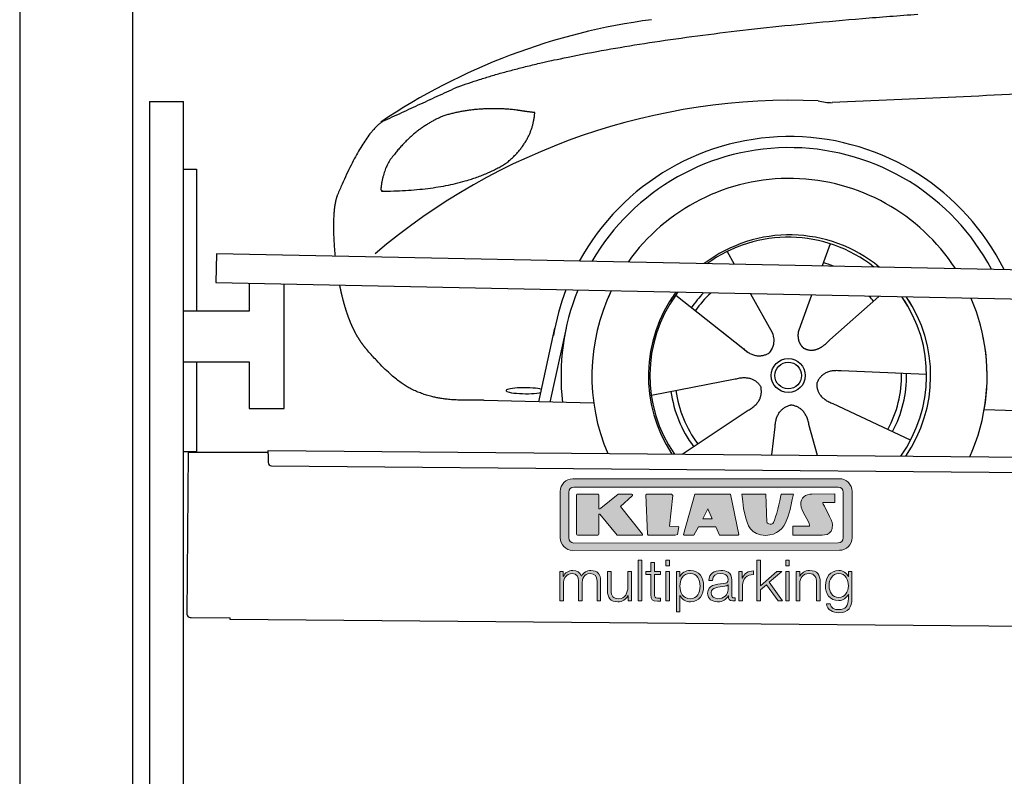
# Model space of a CAD drawing. Header units: millimetres. Extents: x -411 to 6777, y 0 to 6927.
# Tile 2 of 6: x 0 to 1744, y 4217 to 5557. Entities that reach past the tile are written whole.
import ezdxf

# ---------------------------------------------------------------- set-up
doc = ezdxf.new("R2010")
doc.units = ezdxf.units.MM
for name, color, linetype, lineweight in [('car', 10, 'Continuous', 25), ('Logo', 7, 'Continuous', 25), ('Plattform', 7, 'Continuous', 25), ('Ständer hinten', 7, 'Continuous', 25)]:
    doc.layers.add(name, color=color, linetype=linetype, lineweight=lineweight)

# ---------------------------------------------------------------- blocks, each defined once
blk = doc.blocks.new('Car')
at = {"layer": 'car'}
for p, q in [((1387.8, 5172.9), (1373.9, 5133.4)), ((1205.6, 5157.5), (1218.3, 5135.1)), ((1115.3, 5079.5), (1234.9, 4986.6)), ((1247.9, 5082.9), (1286.5, 5014.6)), ((1355.6, 5081.6), (1336.7, 5027.7)), ((1474.8, 5080.2), (1388.7, 5002.7)), ((1336.7, 5027.7), (1333, 5017.3)), ((874.8, 4888.2), (902, 5019.1)), ((921.6, 5018.9), (894.3, 4887.9)), ((1197.4, 5015.7), (1244, 4979.5)), ((1560.8, 4942.7), (1409.5, 4947.7)), ((1073.7, 4901.5), (1222, 4931.8)), ((971.8, 4886.5), (777.5, 4889.9)), ((1533.6, 4826.5), (1395.8, 4889.2)), ((1129.1, 4797.7), (1245.3, 4876.5)), ((1663.4, 4881.6), (3712.4, 4847)), ((1287.8, 4797.8), (1293.4, 4847.4)), ((1369, 4797.8), (1353.3, 4852.4))]:
    blk.add_line(p, q, dxfattribs=at)
for radius in [30.1, 23.6]:
    blk.add_circle((1315.8, 4938.7), radius, dxfattribs=at)
for centre, radius, start, end in [((1224.9, 4455.6), 1122.3, 98.0395, 124.4377), ((1329.5, 4285.2), 1141.2, 88.2487, 130.916), ((1390.8, 5540.2), 117.4, 256.9855, 269.1884), ((1318, 4937.9), 424.2, 26.9197, 151.8432), ((1318, 4937.9), 404.6, 28.3768, 150.3862), ((1318, 4937.9), 350, 33.4585, 145.3045), ((1318, 4937.9), 250, 51.0494, 127.7135), ((1315.8, 4938.7), 245, 52.2371, 126.5259), ((1315.8, 4938.7), 209.6, 68.0621, 73.3995), ((1318, 4937.9), 424.2, 159.4632, 170.7471), ((1318, 4937.9), 404.6, 158.4572, 187.1619), ((1318, 4937.9), 350, 155.0104, 203.6179), ((1318, 4937.9), 350, 155.0104, 157.8717), ((1318, 4937.9), 250, 144.1237, 214.1037), ((1315.8, 4938.7), 245, 144.9266, 215.1376), ((1318, 4937.9), 250, 144.1237, 148.496), ((1315.8, 4938.7), 245, 143.5289, 148.0172), ((1315.8, 4938.7), 209.6, 136.2024, 145.3995), ((1315.8, 4938.7), 200.6, 133.7482, 145.5463), ((1315.8, 4938.7), 200.6, 41.6402, 44.9032), ((1315.8, 4938.7), 245, 30.7457, 35.1225), ((1315.8, 4938.7), 245, 324.9119, 35.1225), ((1318, 4937.9), 250, 30.267, 34.5277), ((1318, 4937.9), 250, 325.9458, 34.5277), ((1318, 4937.9), 350, 350.7505, 23.641), ((1318, 4937.9), 350, 336.4317, 11.924), ((1315.8, 4938.7), 200.6, 332.1152, 1.5463), ((1315.8, 4938.7), 209.6, 332.262, 1.3995), ((1315.8, 4938.7), 209.6, 188.262, 217.3995), ((1315.8, 4938.7), 200.6, 188.1152, 217.5463)]:
    blk.add_arc(centre, radius, start, end, dxfattribs=at)
blk.add_ellipse((850.1, 4907.6), major_axis=(33.6, 0), ratio=0.157274, start_param=0.513473, end_param=5.704241, dxfattribs=at)
for points, degree in [([(726.8, 5445), (962.6, 5533.8), (1539.1, 5581)], 2), ([(4697.8, 5537), (3821.2, 5557.3), (1389.1, 5422.9)], 2), ([(726.8, 5445), (593.1, 5381.9)], 1), ([(830.1, 5404.7), (762.4, 5411.8), (703.2, 5393.8)], 2), ([(703.2, 5393.8), (651.1, 5372.6), (613.5, 5322.3)], 2), ([(813.8, 5311.1), (859.4, 5348.5), (862.7, 5400.4)], 2), ([(862.7, 5400.4), (844.9, 5402.3), (830.1, 5404.7)], 2), ([(593.1, 5381.9), (558.7, 5358.8), (514.6, 5251.3)], 2), ([(613.5, 5322.3), (595.4, 5302.3), (591.1, 5261)], 2), ([(592.4, 5258.7), (737.1, 5260.6), (813.8, 5311.1)], 2), ([(514.6, 5251.3), (508.3, 5235.4), (506.5, 5206.9), (507.8, 5174.5), (511.5, 5142.7)], 4), ([(591.1, 5261), (594.4, 5260.8), (592.4, 5258.7)], 2), ([(1234.9, 4986.6), (1258.4, 4964.9), (1281.5, 4978.4)], 2), ([(1222, 4931.8), (1252.7, 4940.8), (1267.5, 4918.4)], 2), ([(1409.5, 4947.7), (1377.7, 4951.4), (1366.9, 4926.8)], 2), ([(1245.3, 4876.5), (1273.2, 4892.1), (1267.5, 4918.4)], 2), ([(1395.8, 4889.2), (1365.7, 4900), (1366.9, 4926.8)], 2), ([(1293.4, 4847.4), (1294.4, 4879.3), (1320.3, 4886.5)], 2), ([(1353.3, 4852.4), (1347, 4883.8), (1320.3, 4886.5)], 2)]:
    blk.add_open_spline(points, degree=degree, dxfattribs=at)
for points, degree, knots in [([(519.7, 5091.4), (520.6, 5087.2), (521.6, 5083), (522.5, 5078.8), (523.5, 5074.8), (527.2, 5060), (531.3, 5046.4), (535.8, 5033.9), (540.8, 5022.7)], 4, [0.4914944, 0.4914944, 0.4914944, 0.4914944, 0.4914944, 0.5422469, 0.5422469, 0.5422469, 0.5422469, 0.728655, 0.728655, 0.728655, 0.728655, 0.728655]), ([(540.4, 5023.4), (541.8, 5020.2), (543.3, 5017.1), (544.7, 5014.1), (546.2, 5011.3), (551.9, 5000.2), (558, 4990.9), (564.3, 4983), (570.9, 4975.6)], 4, [0.7288005, 0.7288005, 0.7288005, 0.7288005, 0.7288005, 0.7843928, 0.7843928, 0.7843928, 0.7843928, 1, 1, 1, 1, 1]), ([(1286.5, 5014.6), (1288.2, 5010.5), (1289.2, 5006.5), (1289.5, 5002.7), (1290.2, 4994.1), (1287.6, 4986), (1281.5, 4978.4)], 3, [0.2167758, 0.2167758, 0.2167758, 0.2167758, 0.4600873, 0.4600873, 0.4600873, 1, 1, 1, 1]), ([(1333, 5017.3), (1332.4, 5014.2), (1332.2, 5011.1), (1332.3, 5008.2), (1332.7, 5005.4), (1333.5, 4999.6), (1335.5, 4994.3), (1339.1, 4989.8), (1344, 4986.8)], 4, [0.3191838, 0.3191838, 0.3191838, 0.3191838, 0.3191838, 0.5438253, 0.5438253, 0.5438253, 0.5438253, 1, 1, 1, 1, 1]), ([(1388.7, 5002.7), (1388.7, 5002.7), (1388.7, 5002.7), (1388.7, 5002.7), (1388.7, 5002.7), (1379.7, 4992.8), (1369.1, 4982.8), (1354.9, 4980.3), (1344, 4986.8)], 4, [-0.000003, -0.000003, -0.000003, -0.000003, -0.000003, 0, 0, 0, 0, 1, 1, 1, 1, 1]), ([(777.5, 4889.9), (752.8, 4890.4), (697.2, 4886.3), (661, 4899.9), (617.2, 4924.6), (570.9, 4975.6)], 4, [0, 0, 0, 0, 0, 0.597866, 1, 1, 1, 1, 1])]:
    blk.add_open_spline(points, degree=degree, knots=knots, dxfattribs=at)
blk = doc.blocks.new('KLAUS')
at = {"layer": 'Logo'}
h = blk.add_hatch(color=8, dxfattribs=at)
h.dxf.hatch_style = 2
edge = h.paths.add_edge_path()
edge.add_spline(control_points=[(3.6, 29.09), (2.88, 29.09), (2.3, 28.51), (2.3, 27.8), (2.3, 27.8), (2.3, 16.11), (2.3, 16.11), (2.3, 15.39), (2.88, 14.81), (3.6, 14.81), (3.6, 14.81), (71.16, 14.81), (71.16, 14.81), (71.88, 14.81), (72.46, 15.39), (72.46, 16.11), (72.46, 16.11), (72.46, 27.8), (72.46, 27.8), (72.46, 28.51), (71.88, 29.09), (71.16, 29.09), (71.16, 29.09), (3.6, 29.09), (3.6, 29.09), (3.6, 29.09), (3.6, 29.09), (3.6, 29.09)], knot_values=[0, 0, 0, 0, 1, 1, 1, 2, 2, 2, 3, 3, 3, 4, 4, 4, 5, 5, 5, 6, 6, 6, 7, 7, 7, 8, 8, 8, 9, 9, 9, 9], degree=3, periodic=0)
edge = h.paths.add_edge_path()
edge.add_spline(control_points=[(3.35, 31.23), (3.35, 31.23), (71.47, 31.23), (71.47, 31.23), (73.26, 31.23), (74.71, 29.77), (74.71, 27.99), (74.71, 27.99), (74.71, 16.17), (74.71, 16.17), (74.71, 14.38), (73.26, 12.93), (71.47, 12.93), (71.47, 12.93), (3.35, 12.93), (3.35, 12.93), (1.56, 12.93), (0.11, 14.38), (0.11, 16.17), (0.11, 16.17), (0.11, 27.99), (0.11, 27.99), (0.11, 29.77), (1.56, 31.23), (3.35, 31.23), (3.35, 31.23), (3.35, 31.23), (3.35, 31.23)], knot_values=[0, 0, 0, 0, 1, 1, 1, 2, 2, 2, 3, 3, 3, 4, 4, 4, 5, 5, 5, 6, 6, 6, 7, 7, 7, 8, 8, 8, 9, 9, 9, 9], degree=3, periodic=0)
h = blk.add_hatch(color=8, dxfattribs=at)
h.dxf.hatch_style = 2
edge = h.paths.add_edge_path()
edge.add_spline(control_points=[(4.5, 27.33), (4.5, 27.33), (9.7, 27.33), (9.7, 27.33), (9.84, 27.33), (9.96, 27.22), (9.96, 27.08), (9.96, 27.08), (9.96, 23.69), (9.96, 23.69), (9.96, 23.69), (9.94, 23.64), (10.04, 23.59), (10.14, 23.53), (10.2, 23.57), (10.2, 23.57), (10.2, 23.57), (10.51, 23.75), (10.51, 23.75), (10.51, 23.75), (14.94, 27.33), (14.94, 27.33), (14.94, 27.33), (18.41, 27.33), (18.41, 27.33), (18.41, 27.33), (18.49, 27.33), (18.56, 27.2), (18.65, 27.04), (18.53, 26.91), (18.53, 26.91), (18.53, 26.91), (15.49, 24.11), (15.49, 24.11), (15.49, 24.11), (21.14, 17.06), (21.14, 17.06), (21.14, 17.06), (21.13, 16.91), (21.13, 16.91), (21.08, 16.84), (20.99, 16.82), (20.99, 16.82), (20.99, 16.82), (14.7, 16.82), (14.7, 16.82), (14.7, 16.82), (10.26, 22.17), (10.26, 22.17), (10.26, 22.17), (10.19, 22.24), (10.08, 22.21), (9.97, 22.18), (9.96, 22.11), (9.96, 22.11), (9.96, 22.11), (9.96, 17.08), (9.96, 17.08), (9.96, 16.94), (9.84, 16.82), (9.7, 16.82), (9.7, 16.82), (4.5, 16.82), (4.5, 16.82), (4.36, 16.82), (4.25, 16.94), (4.25, 17.08), (4.25, 17.08), (4.25, 27.08), (4.25, 27.08), (4.25, 27.22), (4.36, 27.33), (4.5, 27.33), (4.5, 27.33), (4.5, 27.33), (4.5, 27.33)], knot_values=[0, 0, 0, 0, 1, 1, 1, 2, 2, 2, 3, 3, 3, 4, 4, 4, 5, 5, 5, 6, 6, 6, 7, 7, 7, 8, 8, 8, 9, 9, 9, 10, 10, 10, 11, 11, 11, 12, 12, 12, 13, 13, 13, 14, 14, 14, 15, 15, 15, 16, 16, 16, 17, 17, 17, 18, 18, 18, 19, 19, 19, 20, 20, 20, 21, 21, 21, 22, 22, 22, 23, 23, 23, 24, 24, 24, 25, 25, 25, 25], degree=3, periodic=0)
h = blk.add_hatch(color=8, dxfattribs=at)
h.dxf.hatch_style = 2
h.paths.add_polyline_path([(22.42, 17.06), (21.97, 27.15), (22.24, 27.33), (28.55, 27.33), (28.86, 26.97), (28.01, 19.08), (30.26, 19.07), (30.44, 18.95), (30.08, 16.95), (29.49, 16.82), (22.6, 16.82)])
h = blk.add_hatch(color=8, dxfattribs=at)
h.paths.add_polyline_path([(36.52, 21.01), (38.93, 21.01), (37.87, 23.57)])
h.paths.add_polyline_path([(34.52, 27.33), (43.65, 27.33), (45.76, 16.94), (45.57, 16.82), (40.83, 16.82), (39.89, 18.95), (35.42, 18.95), (34.27, 16.82), (31.78, 16.82), (31.66, 17)])
h = blk.add_hatch(color=8, dxfattribs=at)
h.dxf.hatch_style = 2
edge = h.paths.add_edge_path()
edge.add_spline(control_points=[(52.69, 27.32), (52.69, 27.32), (52.88, 20.14), (52.88, 20.14), (53.01, 19.89), (53.2, 19.77), (53.43, 19.71), (53.91, 19.59), (54.43, 19.57), (54.64, 20.03), (55.23, 21.34), (56.27, 25.45), (56.6, 27.33), (56.6, 27.33), (59.77, 27.33), (59.77, 27.33), (58.77, 23.9), (58.56, 16.82), (52.63, 16.76), (48.72, 16.72), (48.01, 19.35), (47.27, 22.24), (46.89, 23.68), (46.54, 27.33), (46.54, 27.33), (46.54, 27.33), (52.69, 27.32), (52.69, 27.32), (52.69, 27.32), (52.69, 27.32), (52.69, 27.32)], knot_values=[0, 0, 0, 0, 1, 1, 1, 2, 2, 2, 3, 3, 3, 4, 4, 4, 5, 5, 5, 6, 6, 6, 7, 7, 7, 8, 8, 8, 9, 9, 9, 10, 10, 10, 10], degree=3, periodic=0)
h = blk.add_hatch(color=8, dxfattribs=at)
h.dxf.hatch_style = 2
edge = h.paths.add_edge_path()
edge.add_spline(control_points=[(64.46, 27.33), (64.46, 27.33), (70.31, 27.33), (70.31, 27.33), (70.31, 26.52), (70.31, 26.02), (70.31, 25.12), (70.31, 25.12), (67.3, 25.12), (67.3, 25.12), (67.24, 25.04), (67.25, 25.11), (67.25, 24.91), (67.25, 24.88), (69.73, 20.38), (69.73, 19.57), (69.73, 16.4), (67.22, 16.81), (65.9, 16.82), (65.9, 16.82), (59.59, 16.82), (59.59, 16.82), (59.59, 17.76), (59.59, 18.23), (59.59, 19.14), (59.59, 19.14), (63.75, 19.14), (63.75, 19.14), (63.82, 19.22), (63.81, 19.11), (63.81, 19.31), (63.81, 20.32), (61.58, 23.06), (61.58, 24.63), (61.58, 26.33), (62.83, 27.34), (64.46, 27.33), (64.46, 27.33), (64.46, 27.33), (64.46, 27.33)], knot_values=[0, 0, 0, 0, 1, 1, 1, 2, 2, 2, 3, 3, 3, 4, 4, 4, 5, 5, 5, 6, 6, 6, 7, 7, 7, 8, 8, 8, 9, 9, 9, 10, 10, 10, 11, 11, 11, 12, 12, 12, 13, 13, 13, 13], degree=3, periodic=0)
h = blk.add_hatch(color=30, dxfattribs=at)
h.dxf.hatch_style = 2
h.paths.add_polyline_path([(20.07, 0), (20.99, 0), (20.99, 10.45), (20.07, 10.45)])
h = blk.add_hatch(color=30, dxfattribs=at)
h.paths.add_polyline_path([(27.1, 0), (28.03, 0), (28.03, 7.55), (27.1, 7.55)])
h.paths.add_polyline_path([(27.1, 8.98), (28.03, 8.98), (28.03, 10.45), (27.1, 10.45)])
h = blk.add_hatch(color=30, dxfattribs=at)
h.dxf.hatch_style = 2
h.paths.add_polyline_path([(50.4, 0), (51.32, 0), (51.32, 2.87), (52.82, 4.11), (55.8, 0), (56.96, 0), (53.52, 4.76), (56.74, 7.55), (55.51, 7.55), (51.32, 3.89), (51.32, 10.45), (50.4, 10.45)])
h = blk.add_hatch(color=30, dxfattribs=at)
h.paths.add_polyline_path([(57.74, 0), (58.66, 0), (58.66, 7.55), (57.74, 7.55)])
h.paths.add_polyline_path([(57.74, 8.98), (58.66, 8.98), (58.66, 10.45), (57.74, 10.45)])
h = blk.add_hatch(color=30, dxfattribs=at)
h.dxf.hatch_style = 2
edge = h.paths.add_edge_path()
edge.add_spline(control_points=[(0, 0), (0, 0), (0.92, 0), (0.92, 0), (0.92, 0), (0.92, 4.22), (0.92, 4.22), (0.94, 5.8), (1.58, 7), (3.18, 7), (4.35, 7), (4.77, 6.15), (4.76, 5.12), (4.76, 5.12), (4.76, 0), (4.76, 0), (4.76, 0), (5.68, 0), (5.68, 0), (5.68, 0), (5.68, 4.27), (5.68, 4.27), (5.68, 5.68), (6.14, 7), (7.73, 7), (9.05, 7), (9.52, 6.32), (9.52, 5.08), (9.52, 5.08), (9.52, 0), (9.52, 0), (9.52, 0), (10.44, 0), (10.44, 0), (10.44, 0), (10.44, 5.12), (10.44, 5.12), (10.44, 6.91), (9.59, 7.77), (7.94, 7.77), (6.94, 7.77), (5.99, 7.29), (5.54, 6.3), (5.26, 7.29), (4.36, 7.77), (3.37, 7.77), (2.17, 7.77), (1.38, 7.19), (0.89, 6.28), (0.89, 6.28), (0.85, 6.28), (0.85, 6.28), (0.85, 6.28), (0.85, 7.55), (0.85, 7.55), (0.85, 7.55), (0, 7.55), (0, 7.55), (0, 7.55), (0, 0), (0, 0), (0, 0), (0, 0), (0, 0)], knot_values=[0, 0, 0, 0, 1, 1, 1, 2, 2, 2, 3, 3, 3, 4, 4, 4, 5, 5, 5, 6, 6, 6, 7, 7, 7, 8, 8, 8, 9, 9, 9, 10, 10, 10, 11, 11, 11, 12, 12, 12, 13, 13, 13, 14, 14, 14, 15, 15, 15, 16, 16, 16, 17, 17, 17, 18, 18, 18, 19, 19, 19, 20, 20, 20, 21, 21, 21, 21], degree=3, periodic=0)
h = blk.add_hatch(color=30, dxfattribs=at)
h.dxf.hatch_style = 2
edge = h.paths.add_edge_path()
edge.add_spline(control_points=[(18.31, 7.55), (18.31, 7.55), (17.39, 7.55), (17.39, 7.55), (17.39, 7.55), (17.39, 3.59), (17.39, 3.59), (17.39, 2.05), (16.7, 0.56), (15.12, 0.56), (13.66, 0.56), (13.15, 1.27), (13.1, 2.64), (13.1, 2.64), (13.1, 7.55), (13.1, 7.55), (13.1, 7.55), (12.18, 7.55), (12.18, 7.55), (12.18, 7.55), (12.18, 2.65), (12.18, 2.65), (12.18, 0.89), (12.93, -0.22), (14.83, -0.22), (15.96, -0.22), (16.95, 0.35), (17.44, 1.36), (17.44, 1.36), (17.47, 1.36), (17.47, 1.36), (17.47, 1.36), (17.47, 0), (17.47, 0), (17.47, 0), (18.31, 0), (18.31, 0), (18.31, 0), (18.31, 7.55), (18.31, 7.55), (18.31, 7.55), (18.31, 7.55), (18.31, 7.55)], knot_values=[0, 0, 0, 0, 1, 1, 1, 2, 2, 2, 3, 3, 3, 4, 4, 4, 5, 5, 5, 6, 6, 6, 7, 7, 7, 8, 8, 8, 9, 9, 9, 10, 10, 10, 11, 11, 11, 12, 12, 12, 13, 13, 13, 14, 14, 14, 14], degree=3, periodic=0)
h = blk.add_hatch(color=30, dxfattribs=at)
h.dxf.hatch_style = 2
edge = h.paths.add_edge_path()
edge.add_spline(control_points=[(24.22, 9.82), (24.22, 9.82), (23.3, 9.82), (23.3, 9.82), (23.3, 9.82), (23.3, 7.55), (23.3, 7.55), (23.3, 7.55), (21.98, 7.55), (21.98, 7.55), (21.98, 7.55), (21.98, 6.78), (21.98, 6.78), (21.98, 6.78), (23.3, 6.78), (23.3, 6.78), (23.3, 6.78), (23.3, 1.61), (23.3, 1.61), (23.28, 0.32), (23.71, -0.09), (24.94, -0.09), (25.22, -0.09), (25.48, -0.06), (25.76, -0.06), (25.76, -0.06), (25.76, 0.73), (25.76, 0.73), (25.5, 0.7), (25.23, 0.69), (24.97, 0.69), (24.31, 0.73), (24.22, 1.08), (24.22, 1.68), (24.22, 1.68), (24.22, 6.78), (24.22, 6.78), (24.22, 6.78), (25.76, 6.78), (25.76, 6.78), (25.76, 6.78), (25.76, 7.55), (25.76, 7.55), (25.76, 7.55), (24.22, 7.55), (24.22, 7.55), (24.22, 7.55), (24.22, 9.82), (24.22, 9.82), (24.22, 9.82), (24.22, 9.82), (24.22, 9.82)], knot_values=[0, 0, 0, 0, 1, 1, 1, 2, 2, 2, 3, 3, 3, 4, 4, 4, 5, 5, 5, 6, 6, 6, 7, 7, 7, 8, 8, 8, 9, 9, 9, 10, 10, 10, 11, 11, 11, 12, 12, 12, 13, 13, 13, 14, 14, 14, 15, 15, 15, 16, 16, 16, 17, 17, 17, 17], degree=3, periodic=0)
h = blk.add_hatch(color=30, dxfattribs=at)
edge = h.paths.add_edge_path()
edge.add_spline(control_points=[(35.84, 3.78), (35.84, 2.21), (35.12, 0.56), (33.37, 0.56), (31.4, 0.56), (30.72, 2.21), (30.72, 3.78), (30.72, 5.49), (31.33, 7), (33.37, 7), (35.12, 7), (35.84, 5.34), (35.84, 3.78), (35.84, 3.78), (35.84, 3.78), (35.84, 3.78)], knot_values=[0, 0, 0, 0, 1, 1, 1, 2, 2, 2, 3, 3, 3, 4, 4, 4, 5, 5, 5, 5], degree=3, periodic=0)
edge = h.paths.add_edge_path()
edge.add_spline(control_points=[(29.79, -2.8), (29.79, -2.8), (30.72, -2.8), (30.72, -2.8), (30.72, -2.8), (30.72, 1.43), (30.72, 1.43), (30.72, 1.43), (30.74, 1.43), (30.74, 1.43), (31.14, 0.35), (32.24, -0.22), (33.37, -0.22), (35.66, -0.22), (36.76, 1.64), (36.76, 3.78), (36.76, 5.91), (35.66, 7.77), (33.37, 7.77), (32.15, 7.77), (31.1, 7.14), (30.67, 6.12), (30.67, 6.12), (30.64, 6.12), (30.64, 6.12), (30.64, 6.12), (30.64, 7.55), (30.64, 7.55), (30.64, 7.55), (29.79, 7.55), (29.79, 7.55), (29.79, 7.55), (29.79, -2.8), (29.79, -2.8), (29.79, -2.8), (29.79, -2.8), (29.79, -2.8)], knot_values=[0, 0, 0, 0, 1, 1, 1, 2, 2, 2, 3, 3, 3, 4, 4, 4, 5, 5, 5, 6, 6, 6, 7, 7, 7, 8, 8, 8, 9, 9, 9, 10, 10, 10, 11, 11, 11, 12, 12, 12, 12], degree=3, periodic=0)
h = blk.add_hatch(color=30, dxfattribs=at)
edge = h.paths.add_edge_path()
edge.add_spline(control_points=[(43.03, 2.93), (43.04, 1.45), (41.8, 0.56), (40.39, 0.56), (39.53, 0.56), (38.71, 1.13), (38.71, 2.05), (38.71, 3.53), (40.66, 3.51), (42.22, 3.79), (42.47, 3.84), (42.88, 3.91), (43, 4.13), (43, 4.13), (43.03, 4.13), (43.03, 4.13), (43.03, 4.13), (43.03, 2.93), (43.03, 2.93), (43.03, 2.93), (43.03, 2.93), (43.03, 2.93)], knot_values=[0, 0, 0, 0, 1, 1, 1, 2, 2, 2, 3, 3, 3, 4, 4, 4, 5, 5, 5, 6, 6, 6, 7, 7, 7, 7], degree=3, periodic=0)
edge = h.paths.add_edge_path()
edge.add_spline(control_points=[(39.03, 5.24), (39.06, 6.47), (39.91, 7), (41.05, 7), (42.14, 7), (43.03, 6.69), (43.03, 5.45), (43.03, 4.61), (42.6, 4.51), (41.84, 4.42), (39.85, 4.19), (37.79, 4.11), (37.79, 1.99), (37.79, 0.47), (38.93, -0.22), (40.32, -0.22), (41.77, -0.22), (42.43, 0.34), (43.07, 1.32), (43.07, 1.32), (43.1, 1.32), (43.1, 1.32), (43.1, 0.53), (43.25, 0), (44.19, 0), (44.43, 0), (44.58, 0.01), (44.79, 0.06), (44.79, 0.06), (44.79, 0.83), (44.79, 0.83), (44.71, 0.81), (44.6, 0.78), (44.49, 0.78), (44.13, 0.78), (43.95, 0.98), (43.95, 1.33), (43.95, 1.33), (43.95, 5.34), (43.95, 5.34), (43.95, 7.36), (42.5, 7.77), (41.17, 7.77), (39.44, 7.77), (38.2, 7.01), (38.11, 5.24), (38.11, 5.24), (39.03, 5.24), (39.03, 5.24), (39.03, 5.24), (39.03, 5.24), (39.03, 5.24)], knot_values=[0, 0, 0, 0, 1, 1, 1, 2, 2, 2, 3, 3, 3, 4, 4, 4, 5, 5, 5, 6, 6, 6, 7, 7, 7, 8, 8, 8, 9, 9, 9, 10, 10, 10, 11, 11, 11, 12, 12, 12, 13, 13, 13, 14, 14, 14, 15, 15, 15, 16, 16, 16, 17, 17, 17, 17], degree=3, periodic=0)
h = blk.add_hatch(color=30, dxfattribs=at)
h.dxf.hatch_style = 2
edge = h.paths.add_edge_path()
edge.add_spline(control_points=[(45.79, 0), (45.79, 0), (46.71, 0), (46.71, 0), (46.71, 0), (46.71, 4.03), (46.71, 4.03), (46.71, 5.59), (47.85, 6.82), (49.52, 6.73), (49.52, 6.73), (49.52, 7.66), (49.52, 7.66), (48.16, 7.72), (47.14, 7), (46.67, 5.78), (46.67, 5.78), (46.64, 5.78), (46.64, 5.78), (46.64, 5.78), (46.64, 7.55), (46.64, 7.55), (46.64, 7.55), (45.79, 7.55), (45.79, 7.55), (45.79, 7.55), (45.79, 0), (45.79, 0), (45.79, 0), (45.79, 0), (45.79, 0)], knot_values=[0, 0, 0, 0, 1, 1, 1, 2, 2, 2, 3, 3, 3, 4, 4, 4, 5, 5, 5, 6, 6, 6, 7, 7, 7, 8, 8, 8, 9, 9, 9, 10, 10, 10, 10], degree=3, periodic=0)
h = blk.add_hatch(color=30, dxfattribs=at)
h.dxf.hatch_style = 2
edge = h.paths.add_edge_path()
edge.add_spline(control_points=[(60.41, 0), (60.41, 0), (61.33, 0), (61.33, 0), (61.33, 0), (61.33, 4.41), (61.33, 4.41), (61.36, 5.89), (62.24, 7), (63.7, 7), (65.2, 7), (65.62, 6.02), (65.62, 4.71), (65.62, 4.71), (65.62, 0), (65.62, 0), (65.62, 0), (66.54, 0), (66.54, 0), (66.54, 0), (66.54, 4.86), (66.54, 4.86), (66.54, 6.66), (65.9, 7.77), (63.78, 7.77), (62.71, 7.77), (61.7, 7.16), (61.36, 6.25), (61.36, 6.25), (61.33, 6.25), (61.33, 6.25), (61.33, 6.25), (61.33, 7.55), (61.33, 7.55), (61.33, 7.55), (60.41, 7.55), (60.41, 7.55), (60.41, 7.55), (60.41, 0), (60.41, 0), (60.41, 0), (60.41, 0), (60.41, 0)], knot_values=[0, 0, 0, 0, 1, 1, 1, 2, 2, 2, 3, 3, 3, 4, 4, 4, 5, 5, 5, 6, 6, 6, 7, 7, 7, 8, 8, 8, 9, 9, 9, 10, 10, 10, 11, 11, 11, 12, 12, 12, 13, 13, 13, 14, 14, 14, 14], degree=3, periodic=0)
h = blk.add_hatch(color=30, dxfattribs=at)
edge = h.paths.add_edge_path()
edge.add_spline(control_points=[(71.32, 0.86), (69.62, 0.86), (68.83, 2.34), (68.83, 3.86), (68.83, 5.43), (69.56, 7), (71.32, 7), (73.06, 7), (73.75, 5.34), (73.75, 3.86), (73.75, 2.33), (72.91, 0.86), (71.32, 0.86), (71.32, 0.86), (71.32, 0.86), (71.32, 0.86)], knot_values=[0, 0, 0, 0, 1, 1, 1, 2, 2, 2, 3, 3, 3, 4, 4, 4, 5, 5, 5, 5], degree=3, periodic=0)
edge = h.paths.add_edge_path()
edge.add_spline(control_points=[(74.67, 7.55), (74.67, 7.55), (73.75, 7.55), (73.75, 7.55), (73.75, 7.55), (73.75, 6.25), (73.75, 6.25), (73.75, 6.25), (73.72, 6.25), (73.72, 6.25), (73.35, 7.09), (72.41, 7.77), (71.32, 7.77), (69.13, 7.77), (67.9, 6.05), (67.9, 3.97), (67.9, 1.82), (68.9, 0.09), (71.32, 0.09), (72.4, 0.09), (73.29, 0.72), (73.72, 1.64), (73.72, 1.64), (73.75, 1.64), (73.75, 1.64), (73.75, 1.64), (73.75, 0.61), (73.75, 0.61), (73.75, -1.23), (73.01, -2.24), (71.32, -2.24), (70.29, -2.24), (69.31, -1.85), (69.1, -0.73), (69.1, -0.73), (68.18, -0.73), (68.18, -0.73), (68.31, -2.34), (69.81, -3.02), (71.32, -3.02), (73.79, -3.02), (74.65, -1.64), (74.67, 0.61), (74.67, 0.61), (74.67, 7.55), (74.67, 7.55), (74.67, 7.55), (74.67, 7.55), (74.67, 7.55)], knot_values=[0, 0, 0, 0, 1, 1, 1, 2, 2, 2, 3, 3, 3, 4, 4, 4, 5, 5, 5, 6, 6, 6, 7, 7, 7, 8, 8, 8, 9, 9, 9, 10, 10, 10, 11, 11, 11, 12, 12, 12, 13, 13, 13, 14, 14, 14, 15, 15, 15, 16, 16, 16, 16], degree=3, periodic=0)
at = {"layer": 'Logo', "lineweight": 0}
for points in [[(22.42, 17.06), (21.97, 27.15), (22.24, 27.33), (28.55, 27.33), (28.86, 26.97), (28.01, 19.08), (30.26, 19.07), (30.44, 18.95), (30.08, 16.95), (29.49, 16.82), (22.6, 16.82), (22.42, 17.06), (22.42, 17.06)], [(34.52, 27.33), (43.65, 27.33), (45.76, 16.94), (45.57, 16.82), (40.83, 16.82), (39.89, 18.95), (35.42, 18.95), (34.27, 16.82), (31.78, 16.82), (31.66, 17), (34.52, 27.33), (34.52, 27.33)], [(36.52, 21.01), (38.93, 21.01), (37.87, 23.57), (36.52, 21.01), (36.52, 21.01)], [(20.07, 0), (20.99, 0), (20.99, 10.45), (20.07, 10.45), (20.07, 0), (20.07, 0)], [(27.1, 8.98), (28.03, 8.98), (28.03, 10.45), (27.1, 10.45), (27.1, 8.98), (27.1, 8.98)], [(50.4, 0), (51.32, 0), (51.32, 2.87), (52.82, 4.11), (55.8, 0), (56.96, 0), (53.52, 4.76), (56.74, 7.55), (55.51, 7.55), (51.32, 3.89), (51.32, 10.45), (50.4, 10.45), (50.4, 0), (50.4, 0)], [(57.74, 8.98), (58.66, 8.98), (58.66, 10.45), (57.74, 10.45), (57.74, 8.98), (57.74, 8.98)], [(27.1, 0), (28.03, 0), (28.03, 7.55), (27.1, 7.55), (27.1, 0), (27.1, 0)], [(57.74, 0), (58.66, 0), (58.66, 7.55), (57.74, 7.55), (57.74, 0), (57.74, 0)]]:
    blk.add_lwpolyline(points, dxfattribs=at)
for points, knots in [([(3.35, 31.23), (3.35, 31.23), (71.47, 31.23), (71.47, 31.23), (73.26, 31.23), (74.71, 29.77), (74.71, 27.99), (74.71, 27.99), (74.71, 16.17), (74.71, 16.17), (74.71, 14.38), (73.26, 12.93), (71.47, 12.93), (71.47, 12.93), (3.35, 12.93), (3.35, 12.93), (1.56, 12.93), (0.11, 14.38), (0.11, 16.17), (0.11, 16.17), (0.11, 27.99), (0.11, 27.99), (0.11, 29.77), (1.56, 31.23), (3.35, 31.23), (3.35, 31.23), (3.35, 31.23), (3.35, 31.23)], [0, 0, 0, 0, 1, 1, 1, 2, 2, 2, 3, 3, 3, 4, 4, 4, 5, 5, 5, 6, 6, 6, 7, 7, 7, 8, 8, 8, 9, 9, 9, 9]), ([(3.6, 29.09), (2.88, 29.09), (2.3, 28.51), (2.3, 27.8), (2.3, 27.8), (2.3, 16.11), (2.3, 16.11), (2.3, 15.39), (2.88, 14.81), (3.6, 14.81), (3.6, 14.81), (71.16, 14.81), (71.16, 14.81), (71.88, 14.81), (72.46, 15.39), (72.46, 16.11), (72.46, 16.11), (72.46, 27.8), (72.46, 27.8), (72.46, 28.51), (71.88, 29.09), (71.16, 29.09), (71.16, 29.09), (3.6, 29.09), (3.6, 29.09), (3.6, 29.09), (3.6, 29.09), (3.6, 29.09)], [0, 0, 0, 0, 1, 1, 1, 2, 2, 2, 3, 3, 3, 4, 4, 4, 5, 5, 5, 6, 6, 6, 7, 7, 7, 8, 8, 8, 9, 9, 9, 9]), ([(4.5, 27.33), (4.5, 27.33), (9.7, 27.33), (9.7, 27.33), (9.84, 27.33), (9.96, 27.22), (9.96, 27.08), (9.96, 27.08), (9.96, 23.69), (9.96, 23.69), (9.96, 23.69), (9.94, 23.64), (10.04, 23.59), (10.14, 23.53), (10.2, 23.57), (10.2, 23.57), (10.2, 23.57), (10.51, 23.75), (10.51, 23.75), (10.51, 23.75), (14.94, 27.33), (14.94, 27.33), (14.94, 27.33), (18.41, 27.33), (18.41, 27.33), (18.41, 27.33), (18.49, 27.33), (18.56, 27.2), (18.65, 27.04), (18.53, 26.91), (18.53, 26.91), (18.53, 26.91), (15.49, 24.11), (15.49, 24.11), (15.49, 24.11), (21.14, 17.06), (21.14, 17.06), (21.14, 17.06), (21.13, 16.91), (21.13, 16.91), (21.08, 16.84), (20.99, 16.82), (20.99, 16.82), (20.99, 16.82), (14.7, 16.82), (14.7, 16.82), (14.7, 16.82), (10.26, 22.17), (10.26, 22.17), (10.26, 22.17), (10.19, 22.24), (10.08, 22.21), (9.97, 22.18), (9.96, 22.11), (9.96, 22.11), (9.96, 22.11), (9.96, 17.08), (9.96, 17.08), (9.96, 16.94), (9.84, 16.82), (9.7, 16.82), (9.7, 16.82), (4.5, 16.82), (4.5, 16.82), (4.36, 16.82), (4.25, 16.94), (4.25, 17.08), (4.25, 17.08), (4.25, 27.08), (4.25, 27.08), (4.25, 27.22), (4.36, 27.33), (4.5, 27.33), (4.5, 27.33), (4.5, 27.33), (4.5, 27.33)], [0, 0, 0, 0, 1, 1, 1, 2, 2, 2, 3, 3, 3, 4, 4, 4, 5, 5, 5, 6, 6, 6, 7, 7, 7, 8, 8, 8, 9, 9, 9, 10, 10, 10, 11, 11, 11, 12, 12, 12, 13, 13, 13, 14, 14, 14, 15, 15, 15, 16, 16, 16, 17, 17, 17, 18, 18, 18, 19, 19, 19, 20, 20, 20, 21, 21, 21, 22, 22, 22, 23, 23, 23, 24, 24, 24, 25, 25, 25, 25]), ([(52.69, 27.32), (52.69, 27.32), (52.88, 20.14), (52.88, 20.14), (53.01, 19.89), (53.2, 19.77), (53.43, 19.71), (53.91, 19.59), (54.43, 19.57), (54.64, 20.03), (55.23, 21.34), (56.27, 25.45), (56.6, 27.33), (56.6, 27.33), (59.77, 27.33), (59.77, 27.33), (58.77, 23.9), (58.56, 16.82), (52.63, 16.76), (48.72, 16.72), (48.01, 19.35), (47.27, 22.24), (46.89, 23.68), (46.54, 27.33), (46.54, 27.33), (46.54, 27.33), (52.69, 27.32), (52.69, 27.32), (52.69, 27.32), (52.69, 27.32), (52.69, 27.32)], [0, 0, 0, 0, 1, 1, 1, 2, 2, 2, 3, 3, 3, 4, 4, 4, 5, 5, 5, 6, 6, 6, 7, 7, 7, 8, 8, 8, 9, 9, 9, 10, 10, 10, 10]), ([(64.46, 27.33), (64.46, 27.33), (70.31, 27.33), (70.31, 27.33), (70.31, 26.52), (70.31, 26.02), (70.31, 25.12), (70.31, 25.12), (67.3, 25.12), (67.3, 25.12), (67.24, 25.04), (67.25, 25.11), (67.25, 24.91), (67.25, 24.88), (69.73, 20.38), (69.73, 19.57), (69.73, 16.4), (67.22, 16.81), (65.9, 16.82), (65.9, 16.82), (59.59, 16.82), (59.59, 16.82), (59.59, 17.76), (59.59, 18.23), (59.59, 19.14), (59.59, 19.14), (63.75, 19.14), (63.75, 19.14), (63.82, 19.22), (63.81, 19.11), (63.81, 19.31), (63.81, 20.32), (61.58, 23.06), (61.58, 24.63), (61.58, 26.33), (62.83, 27.34), (64.46, 27.33), (64.46, 27.33), (64.46, 27.33), (64.46, 27.33)], [0, 0, 0, 0, 1, 1, 1, 2, 2, 2, 3, 3, 3, 4, 4, 4, 5, 5, 5, 6, 6, 6, 7, 7, 7, 8, 8, 8, 9, 9, 9, 10, 10, 10, 11, 11, 11, 12, 12, 12, 13, 13, 13, 13]), ([(0, 0), (0, 0), (0.92, 0), (0.92, 0), (0.92, 0), (0.92, 4.22), (0.92, 4.22), (0.94, 5.8), (1.58, 7), (3.18, 7), (4.35, 7), (4.77, 6.15), (4.76, 5.12), (4.76, 5.12), (4.76, 0), (4.76, 0), (4.76, 0), (5.68, 0), (5.68, 0), (5.68, 0), (5.68, 4.27), (5.68, 4.27), (5.68, 5.68), (6.14, 7), (7.73, 7), (9.05, 7), (9.52, 6.32), (9.52, 5.08), (9.52, 5.08), (9.52, 0), (9.52, 0), (9.52, 0), (10.44, 0), (10.44, 0), (10.44, 0), (10.44, 5.12), (10.44, 5.12), (10.44, 6.91), (9.59, 7.77), (7.94, 7.77), (6.94, 7.77), (5.99, 7.29), (5.54, 6.3), (5.26, 7.29), (4.36, 7.77), (3.37, 7.77), (2.17, 7.77), (1.38, 7.19), (0.89, 6.28), (0.89, 6.28), (0.85, 6.28), (0.85, 6.28), (0.85, 6.28), (0.85, 7.55), (0.85, 7.55), (0.85, 7.55), (0, 7.55), (0, 7.55), (0, 7.55), (0, 0), (0, 0), (0, 0), (0, 0), (0, 0)], [0, 0, 0, 0, 1, 1, 1, 2, 2, 2, 3, 3, 3, 4, 4, 4, 5, 5, 5, 6, 6, 6, 7, 7, 7, 8, 8, 8, 9, 9, 9, 10, 10, 10, 11, 11, 11, 12, 12, 12, 13, 13, 13, 14, 14, 14, 15, 15, 15, 16, 16, 16, 17, 17, 17, 18, 18, 18, 19, 19, 19, 20, 20, 20, 21, 21, 21, 21]), ([(18.31, 7.55), (18.31, 7.55), (17.39, 7.55), (17.39, 7.55), (17.39, 7.55), (17.39, 3.59), (17.39, 3.59), (17.39, 2.05), (16.7, 0.56), (15.12, 0.56), (13.66, 0.56), (13.15, 1.27), (13.1, 2.64), (13.1, 2.64), (13.1, 7.55), (13.1, 7.55), (13.1, 7.55), (12.18, 7.55), (12.18, 7.55), (12.18, 7.55), (12.18, 2.65), (12.18, 2.65), (12.18, 0.89), (12.93, -0.22), (14.83, -0.22), (15.96, -0.22), (16.95, 0.35), (17.44, 1.36), (17.44, 1.36), (17.47, 1.36), (17.47, 1.36), (17.47, 1.36), (17.47, 0), (17.47, 0), (17.47, 0), (18.31, 0), (18.31, 0), (18.31, 0), (18.31, 7.55), (18.31, 7.55), (18.31, 7.55), (18.31, 7.55), (18.31, 7.55)], [0, 0, 0, 0, 1, 1, 1, 2, 2, 2, 3, 3, 3, 4, 4, 4, 5, 5, 5, 6, 6, 6, 7, 7, 7, 8, 8, 8, 9, 9, 9, 10, 10, 10, 11, 11, 11, 12, 12, 12, 13, 13, 13, 14, 14, 14, 14]), ([(24.22, 9.82), (24.22, 9.82), (23.3, 9.82), (23.3, 9.82), (23.3, 9.82), (23.3, 7.55), (23.3, 7.55), (23.3, 7.55), (21.98, 7.55), (21.98, 7.55), (21.98, 7.55), (21.98, 6.78), (21.98, 6.78), (21.98, 6.78), (23.3, 6.78), (23.3, 6.78), (23.3, 6.78), (23.3, 1.61), (23.3, 1.61), (23.28, 0.32), (23.71, -0.09), (24.94, -0.09), (25.22, -0.09), (25.48, -0.06), (25.76, -0.06), (25.76, -0.06), (25.76, 0.73), (25.76, 0.73), (25.5, 0.7), (25.23, 0.69), (24.97, 0.69), (24.31, 0.73), (24.22, 1.08), (24.22, 1.68), (24.22, 1.68), (24.22, 6.78), (24.22, 6.78), (24.22, 6.78), (25.76, 6.78), (25.76, 6.78), (25.76, 6.78), (25.76, 7.55), (25.76, 7.55), (25.76, 7.55), (24.22, 7.55), (24.22, 7.55), (24.22, 7.55), (24.22, 9.82), (24.22, 9.82), (24.22, 9.82), (24.22, 9.82), (24.22, 9.82)], [0, 0, 0, 0, 1, 1, 1, 2, 2, 2, 3, 3, 3, 4, 4, 4, 5, 5, 5, 6, 6, 6, 7, 7, 7, 8, 8, 8, 9, 9, 9, 10, 10, 10, 11, 11, 11, 12, 12, 12, 13, 13, 13, 14, 14, 14, 15, 15, 15, 16, 16, 16, 17, 17, 17, 17]), ([(29.79, -2.8), (29.79, -2.8), (30.72, -2.8), (30.72, -2.8), (30.72, -2.8), (30.72, 1.43), (30.72, 1.43), (30.72, 1.43), (30.74, 1.43), (30.74, 1.43), (31.14, 0.35), (32.24, -0.22), (33.37, -0.22), (35.66, -0.22), (36.76, 1.64), (36.76, 3.78), (36.76, 5.91), (35.66, 7.77), (33.37, 7.77), (32.15, 7.77), (31.1, 7.14), (30.67, 6.12), (30.67, 6.12), (30.64, 6.12), (30.64, 6.12), (30.64, 6.12), (30.64, 7.55), (30.64, 7.55), (30.64, 7.55), (29.79, 7.55), (29.79, 7.55), (29.79, 7.55), (29.79, -2.8), (29.79, -2.8), (29.79, -2.8), (29.79, -2.8), (29.79, -2.8)], [0, 0, 0, 0, 1, 1, 1, 2, 2, 2, 3, 3, 3, 4, 4, 4, 5, 5, 5, 6, 6, 6, 7, 7, 7, 8, 8, 8, 9, 9, 9, 10, 10, 10, 11, 11, 11, 12, 12, 12, 12]), ([(39.03, 5.24), (39.06, 6.47), (39.91, 7), (41.05, 7), (42.14, 7), (43.03, 6.69), (43.03, 5.45), (43.03, 4.61), (42.6, 4.51), (41.84, 4.42), (39.85, 4.19), (37.79, 4.11), (37.79, 1.99), (37.79, 0.47), (38.93, -0.22), (40.32, -0.22), (41.77, -0.22), (42.43, 0.34), (43.07, 1.32), (43.07, 1.32), (43.1, 1.32), (43.1, 1.32), (43.1, 0.53), (43.25, 0), (44.19, 0), (44.43, 0), (44.58, 0.01), (44.79, 0.06), (44.79, 0.06), (44.79, 0.83), (44.79, 0.83), (44.71, 0.81), (44.6, 0.78), (44.49, 0.78), (44.13, 0.78), (43.95, 0.98), (43.95, 1.33), (43.95, 1.33), (43.95, 5.34), (43.95, 5.34), (43.95, 7.36), (42.5, 7.77), (41.17, 7.77), (39.44, 7.77), (38.2, 7.01), (38.11, 5.24), (38.11, 5.24), (39.03, 5.24), (39.03, 5.24), (39.03, 5.24), (39.03, 5.24), (39.03, 5.24)], [0, 0, 0, 0, 1, 1, 1, 2, 2, 2, 3, 3, 3, 4, 4, 4, 5, 5, 5, 6, 6, 6, 7, 7, 7, 8, 8, 8, 9, 9, 9, 10, 10, 10, 11, 11, 11, 12, 12, 12, 13, 13, 13, 14, 14, 14, 15, 15, 15, 16, 16, 16, 17, 17, 17, 17]), ([(45.79, 0), (45.79, 0), (46.71, 0), (46.71, 0), (46.71, 0), (46.71, 4.03), (46.71, 4.03), (46.71, 5.59), (47.85, 6.82), (49.52, 6.73), (49.52, 6.73), (49.52, 7.66), (49.52, 7.66), (48.16, 7.72), (47.14, 7), (46.67, 5.78), (46.67, 5.78), (46.64, 5.78), (46.64, 5.78), (46.64, 5.78), (46.64, 7.55), (46.64, 7.55), (46.64, 7.55), (45.79, 7.55), (45.79, 7.55), (45.79, 7.55), (45.79, 0), (45.79, 0), (45.79, 0), (45.79, 0), (45.79, 0)], [0, 0, 0, 0, 1, 1, 1, 2, 2, 2, 3, 3, 3, 4, 4, 4, 5, 5, 5, 6, 6, 6, 7, 7, 7, 8, 8, 8, 9, 9, 9, 10, 10, 10, 10]), ([(60.41, 0), (60.41, 0), (61.33, 0), (61.33, 0), (61.33, 0), (61.33, 4.41), (61.33, 4.41), (61.36, 5.89), (62.24, 7), (63.7, 7), (65.2, 7), (65.62, 6.02), (65.62, 4.71), (65.62, 4.71), (65.62, 0), (65.62, 0), (65.62, 0), (66.54, 0), (66.54, 0), (66.54, 0), (66.54, 4.86), (66.54, 4.86), (66.54, 6.66), (65.9, 7.77), (63.78, 7.77), (62.71, 7.77), (61.7, 7.16), (61.36, 6.25), (61.36, 6.25), (61.33, 6.25), (61.33, 6.25), (61.33, 6.25), (61.33, 7.55), (61.33, 7.55), (61.33, 7.55), (60.41, 7.55), (60.41, 7.55), (60.41, 7.55), (60.41, 0), (60.41, 0), (60.41, 0), (60.41, 0), (60.41, 0)], [0, 0, 0, 0, 1, 1, 1, 2, 2, 2, 3, 3, 3, 4, 4, 4, 5, 5, 5, 6, 6, 6, 7, 7, 7, 8, 8, 8, 9, 9, 9, 10, 10, 10, 11, 11, 11, 12, 12, 12, 13, 13, 13, 14, 14, 14, 14]), ([(74.67, 7.55), (74.67, 7.55), (73.75, 7.55), (73.75, 7.55), (73.75, 7.55), (73.75, 6.25), (73.75, 6.25), (73.75, 6.25), (73.72, 6.25), (73.72, 6.25), (73.35, 7.09), (72.41, 7.77), (71.32, 7.77), (69.13, 7.77), (67.9, 6.05), (67.9, 3.97), (67.9, 1.82), (68.9, 0.09), (71.32, 0.09), (72.4, 0.09), (73.29, 0.72), (73.72, 1.64), (73.72, 1.64), (73.75, 1.64), (73.75, 1.64), (73.75, 1.64), (73.75, 0.61), (73.75, 0.61), (73.75, -1.23), (73.01, -2.24), (71.32, -2.24), (70.29, -2.24), (69.31, -1.85), (69.1, -0.73), (69.1, -0.73), (68.18, -0.73), (68.18, -0.73), (68.31, -2.34), (69.81, -3.02), (71.32, -3.02), (73.79, -3.02), (74.65, -1.64), (74.67, 0.61), (74.67, 0.61), (74.67, 7.55), (74.67, 7.55), (74.67, 7.55), (74.67, 7.55), (74.67, 7.55)], [0, 0, 0, 0, 1, 1, 1, 2, 2, 2, 3, 3, 3, 4, 4, 4, 5, 5, 5, 6, 6, 6, 7, 7, 7, 8, 8, 8, 9, 9, 9, 10, 10, 10, 11, 11, 11, 12, 12, 12, 13, 13, 13, 14, 14, 14, 15, 15, 15, 16, 16, 16, 16]), ([(35.84, 3.78), (35.84, 2.21), (35.12, 0.56), (33.37, 0.56), (31.4, 0.56), (30.72, 2.21), (30.72, 3.78), (30.72, 5.49), (31.33, 7), (33.37, 7), (35.12, 7), (35.84, 5.34), (35.84, 3.78), (35.84, 3.78), (35.84, 3.78), (35.84, 3.78)], [0, 0, 0, 0, 1, 1, 1, 2, 2, 2, 3, 3, 3, 4, 4, 4, 5, 5, 5, 5]), ([(71.32, 0.86), (69.62, 0.86), (68.83, 2.34), (68.83, 3.86), (68.83, 5.43), (69.56, 7), (71.32, 7), (73.06, 7), (73.75, 5.34), (73.75, 3.86), (73.75, 2.33), (72.91, 0.86), (71.32, 0.86), (71.32, 0.86), (71.32, 0.86), (71.32, 0.86)], [0, 0, 0, 0, 1, 1, 1, 2, 2, 2, 3, 3, 3, 4, 4, 4, 5, 5, 5, 5]), ([(43.03, 2.93), (43.04, 1.45), (41.8, 0.56), (40.39, 0.56), (39.53, 0.56), (38.71, 1.13), (38.71, 2.05), (38.71, 3.53), (40.66, 3.51), (42.22, 3.79), (42.47, 3.84), (42.88, 3.91), (43, 4.13), (43, 4.13), (43.03, 4.13), (43.03, 4.13), (43.03, 4.13), (43.03, 2.93), (43.03, 2.93), (43.03, 2.93), (43.03, 2.93), (43.03, 2.93)], [0, 0, 0, 0, 1, 1, 1, 2, 2, 2, 3, 3, 3, 4, 4, 4, 5, 5, 5, 6, 6, 6, 7, 7, 7, 7])]:
    blk.add_open_spline(points, degree=3, knots=knots, dxfattribs=at)
blk = doc.blocks.new('Plattform OG 6200 550')
at = {"layer": 'Plattform'}
for p, q in [((348.5, 5142), (347.5, 5091.1)), ((5482.3, 5039.6), (348.5, 5142)), ((5481.2, 4983.6), (347.5, 5091)), ((406.3, 5089.8), (406.3, 5040.8)), ((468.3, 4868.3), (468.3, 5088.5)), ((406.3, 5040.8), (289.9, 5040.7)), ((289.9, 4950.8), (406.3, 4950.8)), ((406.3, 4950.8), (406.3, 4868.3)), ((406.3, 4868.3), (463.3, 4868.3)), ((463.3, 4868.3), (468.3, 4868.3)), ((296.3, 4502.8), (298.8, 4790.8)), ((298.8, 4790.8), (440.2, 4790.6)), ((440.2, 4787.6), (440.1, 4772.6)), ((440.2, 4787.6), (440.2, 4793.6)), ((440.2, 4793.6), (5395, 4750.4)), ((446, 4766.5), (5394.8, 4723.4)), ((302.2, 4497.8), (303.5, 4497.8)), ((302.2, 4497.8), (372.7, 4497.2)), ((372.6, 4494.2), (372.7, 4497.2)), ((5437.5, 4450), (372.6, 4494.2))]:
    blk.add_line(p, q, dxfattribs=at)
for centre, start in [((446.1, 4772.5), 179.5), ((302.2, 4503.8), 189.0941)]:
    blk.add_arc(centre, 6, start, 269.5, dxfattribs=at)
at = {"layer": 'Plattform', "xscale": 6.929133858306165, "yscale": 6.929133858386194, "zscale": 6.929133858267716, "rotation": 0.011070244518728}
blk.add_blockref('KLAUS', (956.4, 4527.2), dxfattribs=at)
blk = doc.blocks.new('Ständer hinten')
at = {"layer": 'Ständer hinten'}
for p, q in [((229.9, 5412), (229.9, 2398.6)), ((229.9, 5412), (289.9, 5412)), ((289.9, 2400), (289.9, 5412)), ((289.9, 5292), (312.9, 5292)), ((312.9, 5292), (312.9, 5040.7)), ((312.9, 4950.8), (312.9, 4792)), ((289.9, 4792), (312.9, 4792))]:
    blk.add_line(p, q, dxfattribs=at)
blk = doc.blocks.new('Gebäude_375_GT220')
for p, q in [((0, 6350.6), (0, 0)), ((200, 6150), (200, 200))]:
    blk.add_line(p, q)

msp = doc.modelspace()

# ---------------------------------------------------------------- block references
msp.add_blockref('Gebäude_375_GT220', (0, 0))
at = {"layer": 'car', "rotation": 359.4752422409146}
msp.add_blockref('Car', (0, 0), dxfattribs=at)
at = {"layer": 'Plattform'}
msp.add_blockref('Plattform OG 6200 550', (0, 0), dxfattribs=at)
at = {"layer": 'Ständer hinten'}
msp.add_blockref('Ständer hinten', (0, 0), dxfattribs=at)

doc.saveas('drawing.dxf')
